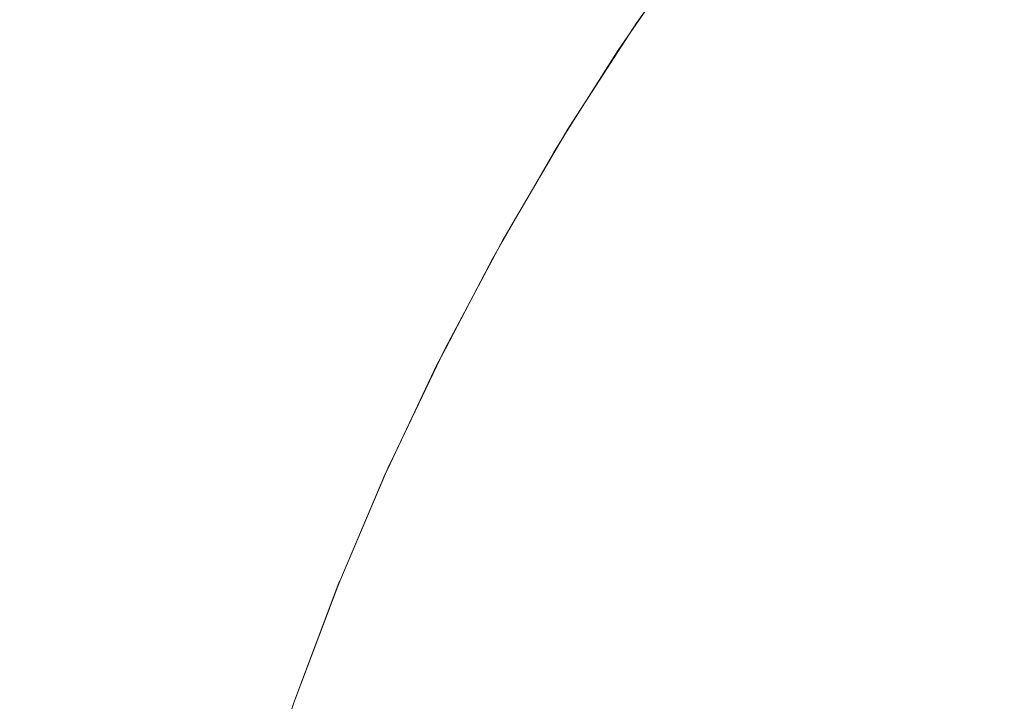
# Model space of a CAD drawing. Header units: centimetres. Extents: x -26 to 27.3, y -25.9 to -24.1.
# Tile 165 of 224: x 9.3791 to 9.4119, y -24.1266 to -24.1038. Entities that reach past the tile are written whole.
import ezdxf

# ---------------------------------------------------------------- set-up
doc = ezdxf.new("R2010")
doc.units = ezdxf.units.CM
doc.header["$LTSCALE"] = 2.54
doc.layers.add('Lucido design-1', color=7, linetype='Continuous')

# ---------------------------------------------------------------- blocks, each defined once
blk = doc.blocks.new('Gruppo-7-1')
at = {"color": 7, "linetype": 'Continuous', "lineweight": 9}
for points, invisible_edges in [([(9.399733, -24.103797, 1181.722727), (9.402118, -24.100425, 1181.722727), (9.402195, -24.100481, 1181.718367), (9.399746, -24.103944, 1181.718367)], 14), ([(9.402118, -24.100425, 1181.722727), (9.399733, -24.103797, 1181.722727), (9.399745, -24.103806, 1181.922727)], 10), ([(9.402118, -24.100425, 1181.722727), (9.399745, -24.103806, 1181.922727), (9.401354, -24.101472, 1181.922727)], 9), ([(9.399746, -24.103944, 1181.718367), (9.402195, -24.100481, 1181.718367), (9.402409, -24.100639, 1181.714235), (9.399966, -24.104093, 1181.714235)], 15), ([(9.399966, -24.104093, 1181.714235), (9.402409, -24.100639, 1181.714235), (9.40276, -24.100899, 1181.71012), (9.400328, -24.104337, 1181.71012)], 15), ([(9.406529, -24.103687, 1181.690062), (9.408982, -24.100512, 1181.690062), (9.41009, -24.101407, 1181.6862), (9.407674, -24.104534, 1181.6862)], 15), ([(9.400328, -24.104337, 1181.71012), (9.40276, -24.100899, 1181.71012), (9.403247, -24.101259, 1181.706031), (9.40083, -24.104677, 1181.706031)], 15), ([(9.40083, -24.104677, 1181.706031), (9.403247, -24.101259, 1181.706031), (9.403869, -24.101719, 1181.701974), (9.401471, -24.10511, 1181.701974)], 15), ([(9.407674, -24.104534, 1181.6862), (9.41009, -24.101407, 1181.6862), (9.41132, -24.1024, 1181.682403), (9.408945, -24.105473, 1181.682403)], 15), ([(9.378062, -24.101472, 1181.993391), (9.380975, -24.101472, 1181.989272), (9.379066, -24.104814, 1181.987982), (9.37621, -24.104814, 1181.992021)], 15), ([(9.380975, -24.101472, 1181.989272), (9.38371, -24.101472, 1181.985034), (9.381749, -24.104814, 1181.983826), (9.379066, -24.104814, 1181.987982)], 15), ([(9.38371, -24.101472, 1181.985034), (9.386263, -24.101472, 1181.980683), (9.384252, -24.104814, 1181.979559), (9.381749, -24.104814, 1181.983826)], 15), ([(9.386263, -24.101472, 1181.980683), (9.38863, -24.101472, 1181.976227), (9.386573, -24.104814, 1181.97519), (9.384252, -24.104814, 1181.979559)], 15), ([(9.38863, -24.101472, 1181.976227), (9.390805, -24.101472, 1181.971676), (9.388705, -24.104814, 1181.970727), (9.386573, -24.104814, 1181.97519)], 15), ([(9.390805, -24.101472, 1181.971676), (9.392784, -24.101472, 1181.967036), (9.390647, -24.104814, 1181.966177), (9.388705, -24.104814, 1181.970727)], 15), ([(9.392784, -24.101472, 1181.967036), (9.394566, -24.101472, 1181.962316), (9.392394, -24.104814, 1181.961549), (9.390647, -24.104814, 1181.966177)], 15), ([(9.394566, -24.101472, 1181.962316), (9.396145, -24.101472, 1181.957525), (9.393942, -24.104814, 1181.95685), (9.392394, -24.104814, 1181.961549)], 15), ([(9.396145, -24.101472, 1181.957525), (9.397519, -24.101472, 1181.952671), (9.39529, -24.104814, 1181.952091), (9.393942, -24.104814, 1181.95685)], 15), ([(9.397519, -24.101472, 1181.952671), (9.398687, -24.101472, 1181.947763), (9.396435, -24.104814, 1181.947278), (9.39529, -24.104814, 1181.952091)], 15), ([(9.398687, -24.101472, 1181.947763), (9.399644, -24.101472, 1181.94281), (9.397374, -24.104814, 1181.942421), (9.396435, -24.104814, 1181.947278)], 15), ([(9.399644, -24.101472, 1181.94281), (9.400391, -24.101472, 1181.937821), (9.398106, -24.104814, 1181.937529), (9.397374, -24.104814, 1181.942421)], 15), ([(9.400391, -24.101472, 1181.937821), (9.400926, -24.101472, 1181.932805), (9.39863, -24.104814, 1181.93261), (9.398106, -24.104814, 1181.937529)], 15), ([(9.400926, -24.101472, 1181.932805), (9.401247, -24.101472, 1181.927771), (9.398945, -24.104814, 1181.927673), (9.39863, -24.104814, 1181.93261)], 15), ([(9.398945, -24.104814, 1181.927673), (9.401247, -24.101472, 1181.927771), (9.401354, -24.101472, 1181.922727), (9.399745, -24.103806, 1181.922727)], 11), ([(9.401471, -24.10511, 1181.701974), (9.403869, -24.101719, 1181.701974), (9.404624, -24.102278, 1181.697955), (9.402249, -24.105636, 1181.697955)], 15), ([(9.402249, -24.105636, 1181.697955), (9.404624, -24.102278, 1181.697955), (9.405511, -24.102934, 1181.693983), (9.403164, -24.106254, 1181.693983)], 15), ([(9.408945, -24.105473, 1181.682403), (9.41132, -24.1024, 1181.682403), (9.412669, -24.103489, 1181.678678), (9.410339, -24.106504, 1181.678678)], 15), ([(9.403164, -24.106254, 1181.693983), (9.405511, -24.102934, 1181.693983), (9.406529, -24.103687, 1181.690062), (9.404212, -24.106962, 1181.690062)], 15), ([(9.404212, -24.106962, 1181.690062), (9.406529, -24.103687, 1181.690062), (9.407674, -24.104534, 1181.6862), (9.405392, -24.10776, 1181.6862)], 15), ([(9.410339, -24.106504, 1181.678678), (9.412669, -24.103489, 1181.678678), (9.414135, -24.104672, 1181.67503), (9.411853, -24.107624, 1181.67503)], 15), ([(-25.917482, -24.103796, 1182.405514), (-25.917482, -24.106169, 1182.407049), (27.182518, -24.106169, 1182.407049), (27.182518, -24.103796, 1182.405514)], 10), ([(9.397427, -24.107361, 1181.722727), (9.399667, -24.103891, 1181.722727), (9.399746, -24.103944, 1181.718367), (9.397446, -24.107507, 1181.718367)], 14), ([(9.399667, -24.103891, 1181.722727), (9.397427, -24.107361, 1181.722727), (9.397439, -24.107368, 1181.922727)], 10), ([(9.399667, -24.103891, 1181.722727), (9.397439, -24.107368, 1181.922727), (9.39905, -24.104814, 1181.922727)], 9), ([(9.397446, -24.107507, 1181.718367), (9.399746, -24.103944, 1181.718367), (9.399966, -24.104093, 1181.714235), (9.397673, -24.107647, 1181.714235)], 15), ([(9.399745, -24.103806, 1181.922727), (9.39905, -24.104814, 1181.922727), (9.398945, -24.104814, 1181.927673)], 10), ([(9.39905, -24.104814, 1181.922727), (9.399745, -24.103806, 1181.922727), (9.399733, -24.103797, 1181.722727), (9.399667, -24.103891, 1181.722727)], 10), ([(9.399746, -24.103944, 1181.718367), (9.399667, -24.103891, 1181.722727), (9.399733, -24.103797, 1181.722727)], 9), ([(9.397673, -24.107647, 1181.714235), (9.399966, -24.104093, 1181.714235), (9.400328, -24.104337, 1181.71012), (9.398044, -24.107876, 1181.71012)], 15), ([(9.398044, -24.107876, 1181.71012), (9.400328, -24.104337, 1181.71012), (9.40083, -24.104677, 1181.706031), (9.39856, -24.108193, 1181.706031)], 15), ([(9.39856, -24.108193, 1181.706031), (9.40083, -24.104677, 1181.706031), (9.401471, -24.10511, 1181.701974), (9.399219, -24.108599, 1181.701974)], 15), ([(9.405392, -24.10776, 1181.6862), (9.407674, -24.104534, 1181.6862), (9.408945, -24.105473, 1181.682403), (9.406701, -24.108645, 1181.682403)], 15), ([(9.411853, -24.107624, 1181.67503), (9.414135, -24.104672, 1181.67503), (9.415714, -24.105948, 1181.671466), (9.413485, -24.108832, 1181.671466)], 15), ([(9.379066, -24.104814, 1181.987982), (9.381749, -24.104814, 1181.983826), (9.379906, -24.108243, 1181.982691), (9.377273, -24.108243, 1181.98677)], 15), ([(9.381749, -24.104814, 1181.983826), (9.384252, -24.104814, 1181.979559), (9.382363, -24.108243, 1181.978504), (9.379906, -24.108243, 1181.982691)], 15), ([(9.384252, -24.104814, 1181.979559), (9.386573, -24.104814, 1181.97519), (9.38464, -24.108243, 1181.974216), (9.382363, -24.108243, 1181.978504)], 15), ([(9.386573, -24.104814, 1181.97519), (9.388705, -24.104814, 1181.970727), (9.386733, -24.108243, 1181.969835), (9.38464, -24.108243, 1181.974216)], 15), ([(9.388705, -24.104814, 1181.970727), (9.390647, -24.104814, 1181.966177), (9.388639, -24.108243, 1181.96537), (9.386733, -24.108243, 1181.969835)], 15), ([(9.390647, -24.104814, 1181.966177), (9.392394, -24.104814, 1181.961549), (9.390353, -24.108243, 1181.960828), (9.388639, -24.108243, 1181.96537)], 15), ([(9.392394, -24.104814, 1181.961549), (9.393942, -24.104814, 1181.95685), (9.391873, -24.108243, 1181.956217), (9.390353, -24.108243, 1181.960828)], 15), ([(9.393942, -24.104814, 1181.95685), (9.39529, -24.104814, 1181.952091), (9.393196, -24.108243, 1181.951545), (9.391873, -24.108243, 1181.956217)], 15), ([(9.39529, -24.104814, 1181.952091), (9.396435, -24.104814, 1181.947278), (9.394319, -24.108243, 1181.946822), (9.393196, -24.108243, 1181.951545)], 15), ([(9.396435, -24.104814, 1181.947278), (9.397374, -24.104814, 1181.942421), (9.395241, -24.108243, 1181.942055), (9.394319, -24.108243, 1181.946822)], 15), ([(9.397374, -24.104814, 1181.942421), (9.398106, -24.104814, 1181.937529), (9.39596, -24.108243, 1181.937254), (9.395241, -24.108243, 1181.942055)], 15), ([(9.398106, -24.104814, 1181.937529), (9.39863, -24.104814, 1181.93261), (9.396474, -24.108243, 1181.932426), (9.39596, -24.108243, 1181.937254)], 15), ([(9.39863, -24.104814, 1181.93261), (9.398945, -24.104814, 1181.927673), (9.396783, -24.108243, 1181.927581), (9.396474, -24.108243, 1181.932426)], 15), ([(9.396783, -24.108243, 1181.927581), (9.398945, -24.104814, 1181.927673), (9.39905, -24.104814, 1181.922727), (9.397439, -24.107368, 1181.922727)], 11), ([(9.399219, -24.108599, 1181.701974), (9.401471, -24.10511, 1181.701974), (9.402249, -24.105636, 1181.697955), (9.400019, -24.109091, 1181.697955)], 15), ([(9.400019, -24.109091, 1181.697955), (9.402249, -24.105636, 1181.697955), (9.403164, -24.106254, 1181.693983), (9.400959, -24.10967, 1181.693983)], 15), ([(9.406701, -24.108645, 1181.682403), (9.408945, -24.105473, 1181.682403), (9.410339, -24.106504, 1181.678678), (9.408138, -24.109616, 1181.678678)], 15), ([(27.182518, -24.107359, 1182.40782), (27.182518, -24.106169, 1182.407049), (-25.917482, -24.106169, 1182.407049), (-25.917482, -24.107359, 1182.40782)], 10), ([(9.400959, -24.10967, 1181.693983), (9.403164, -24.106254, 1181.693983), (9.404212, -24.106962, 1181.690062), (9.402036, -24.110333, 1181.690062)], 15), ([(9.408138, -24.109616, 1181.678678), (9.410339, -24.106504, 1181.678678), (9.411853, -24.107624, 1181.67503), (9.409698, -24.110671, 1181.67503)], 15), ([(9.402036, -24.110333, 1181.690062), (9.404212, -24.106962, 1181.690062), (9.405392, -24.10776, 1181.6862), (9.403249, -24.11108, 1181.6862)], 15), ([(-25.917482, -24.107359, 1182.40782), (-25.917482, -24.109898, 1182.409313), (27.182518, -24.109898, 1182.409313), (27.182518, -24.107359, 1182.40782)], 10), ([(9.395273, -24.111023, 1181.722727), (9.397365, -24.107457, 1181.722727), (9.397446, -24.107507, 1181.718367), (9.3953, -24.111165, 1181.718367)], 14), ([(9.397365, -24.107457, 1181.722727), (9.395273, -24.111023, 1181.722727), (9.395282, -24.111029, 1181.922727)], 10), ([(9.397365, -24.107457, 1181.722727), (9.395282, -24.111029, 1181.922727), (9.396886, -24.108243, 1181.922727)], 9), ([(9.3953, -24.111165, 1181.718367), (9.397446, -24.107507, 1181.718367), (9.397673, -24.107647, 1181.714235), (9.395532, -24.111295, 1181.714235)], 15), ([(9.395532, -24.111295, 1181.714235), (9.397673, -24.107647, 1181.714235), (9.398044, -24.107876, 1181.71012), (9.395913, -24.111508, 1181.71012)], 15), ([(9.397439, -24.107368, 1181.922727), (9.396886, -24.108243, 1181.922727), (9.396783, -24.108243, 1181.927581)], 10), ([(9.396886, -24.108243, 1181.922727), (9.397439, -24.107368, 1181.922727), (9.397427, -24.107361, 1181.722727), (9.397365, -24.107457, 1181.722727)], 10), ([(9.397446, -24.107507, 1181.718367), (9.397365, -24.107457, 1181.722727), (9.397427, -24.107361, 1181.722727)], 9), ([(9.409698, -24.110671, 1181.67503), (9.411853, -24.107624, 1181.67503), (9.413485, -24.108832, 1181.671466), (9.41138, -24.111807, 1181.671466)], 15), ([(9.395913, -24.111508, 1181.71012), (9.398044, -24.107876, 1181.71012), (9.39856, -24.108193, 1181.706031), (9.396442, -24.111803, 1181.706031)], 15), ([(9.403249, -24.11108, 1181.6862), (9.405392, -24.10776, 1181.6862), (9.406701, -24.108645, 1181.682403), (9.404595, -24.111909, 1181.682403)], 15), ([(9.377273, -24.108243, 1181.98677), (9.379906, -24.108243, 1181.982691), (9.378184, -24.111754, 1181.981631), (9.375598, -24.111754, 1181.985638)], 15), ([(9.379906, -24.108243, 1181.982691), (9.382363, -24.108243, 1181.978504), (9.380598, -24.111754, 1181.977518), (9.378184, -24.111754, 1181.981631)], 15), ([(9.382363, -24.108243, 1181.978504), (9.38464, -24.108243, 1181.974216), (9.382835, -24.111754, 1181.973306), (9.380598, -24.111754, 1181.977518)], 15), ([(9.38464, -24.108243, 1181.974216), (9.386733, -24.108243, 1181.969835), (9.384891, -24.111754, 1181.969003), (9.382835, -24.111754, 1181.973306)], 15), ([(9.386733, -24.108243, 1181.969835), (9.388639, -24.108243, 1181.96537), (9.386763, -24.111754, 1181.964616), (9.384891, -24.111754, 1181.969003)], 15), ([(9.388639, -24.108243, 1181.96537), (9.390353, -24.108243, 1181.960828), (9.388447, -24.111754, 1181.960154), (9.386763, -24.111754, 1181.964616)], 15), ([(9.390353, -24.108243, 1181.960828), (9.391873, -24.108243, 1181.956217), (9.38994, -24.111754, 1181.955625), (9.388447, -24.111754, 1181.960154)], 15), ([(9.391873, -24.108243, 1181.956217), (9.393196, -24.108243, 1181.951545), (9.391239, -24.111754, 1181.951036), (9.38994, -24.111754, 1181.955625)], 15), ([(9.393196, -24.108243, 1181.951545), (9.394319, -24.108243, 1181.946822), (9.392343, -24.111754, 1181.946396), (9.391239, -24.111754, 1181.951036)], 15), ([(9.394319, -24.108243, 1181.946822), (9.395241, -24.108243, 1181.942055), (9.393249, -24.111754, 1181.941714), (9.392343, -24.111754, 1181.946396)], 15), ([(9.395241, -24.108243, 1181.942055), (9.39596, -24.108243, 1181.937254), (9.393955, -24.111754, 1181.936997), (9.393249, -24.111754, 1181.941714)], 15), ([(9.39596, -24.108243, 1181.937254), (9.396474, -24.108243, 1181.932426), (9.39446, -24.111754, 1181.932255), (9.393955, -24.111754, 1181.936997)], 15), ([(9.396474, -24.108243, 1181.932426), (9.396783, -24.108243, 1181.927581), (9.394763, -24.111754, 1181.927495), (9.39446, -24.111754, 1181.932255)], 15), ([(9.394763, -24.111754, 1181.927495), (9.396783, -24.108243, 1181.927581), (9.396886, -24.108243, 1181.922727), (9.395282, -24.111029, 1181.922727)], 11), ([(9.396442, -24.111803, 1181.706031), (9.39856, -24.108193, 1181.706031), (9.399219, -24.108599, 1181.701974), (9.397117, -24.11218, 1181.701974)], 15), ([(9.397117, -24.11218, 1181.701974), (9.399219, -24.108599, 1181.701974), (9.400019, -24.109091, 1181.697955), (9.397938, -24.112639, 1181.697955)], 15), ([(9.404595, -24.111909, 1181.682403), (9.406701, -24.108645, 1181.682403), (9.408138, -24.109616, 1181.678678), (9.406071, -24.112818, 1181.678678)], 15), ([(9.41138, -24.111807, 1181.671466), (9.413485, -24.108832, 1181.671466), (9.415232, -24.110123, 1181.667991), (9.41318, -24.113024, 1181.667991)], 15), ([(9.397938, -24.112639, 1181.697955), (9.400019, -24.109091, 1181.697955), (9.400959, -24.10967, 1181.693983), (9.398901, -24.113177, 1181.693983)], 15), ([(9.406071, -24.112818, 1181.678678), (9.408138, -24.109616, 1181.678678), (9.409698, -24.110671, 1181.67503), (9.407675, -24.113806, 1181.67503)], 15), ([(27.182518, -24.111022, 1182.409974), (27.182518, -24.109898, 1182.409313), (-25.917482, -24.109898, 1182.409313), (-25.917482, -24.111022, 1182.409974)], 10), ([(9.398901, -24.113177, 1181.693983), (9.400959, -24.10967, 1181.693983), (9.402036, -24.110333, 1181.690062), (9.400005, -24.113794, 1181.690062)], 15), ([(9.400005, -24.113794, 1181.690062), (9.402036, -24.110333, 1181.690062), (9.403249, -24.11108, 1181.6862), (9.401249, -24.114488, 1181.6862)], 15), ([(9.407675, -24.113806, 1181.67503), (9.409698, -24.110671, 1181.67503), (9.41138, -24.111807, 1181.671466), (9.409404, -24.11487, 1181.671466)], 15), ([(-25.917482, -24.111022, 1182.409974), (-25.917482, -24.113722, 1182.411412), (27.182518, -24.113722, 1182.411412), (27.182518, -24.111022, 1182.409974)], 10), ([(9.395217, -24.111119, 1181.722727), (9.393273, -24.114778, 1181.722727), (9.39328, -24.114782, 1181.922727)], 10), ([(9.393273, -24.114778, 1181.722727), (9.395217, -24.111119, 1181.722727), (9.3953, -24.111165, 1181.718367), (9.39331, -24.11491, 1181.718367)], 14), ([(9.395217, -24.111119, 1181.722727), (9.39328, -24.114782, 1181.922727), (9.394865, -24.111754, 1181.922727)], 9), ([(9.39331, -24.11491, 1181.718367), (9.3953, -24.111165, 1181.718367), (9.395532, -24.111295, 1181.714235), (9.393548, -24.11503, 1181.714235)], 15), ([(9.393548, -24.11503, 1181.714235), (9.395532, -24.111295, 1181.714235), (9.395913, -24.111508, 1181.71012), (9.393938, -24.115227, 1181.71012)], 15), ([(9.395282, -24.111029, 1181.922727), (9.394865, -24.111754, 1181.922727), (9.394763, -24.111754, 1181.927495)], 10), ([(9.394865, -24.111754, 1181.922727), (9.395282, -24.111029, 1181.922727), (9.395273, -24.111023, 1181.722727), (9.395217, -24.111119, 1181.722727)], 10), ([(9.3953, -24.111165, 1181.718367), (9.395217, -24.111119, 1181.722727), (9.395273, -24.111023, 1181.722727)], 9), ([(9.401249, -24.114488, 1181.6862), (9.403249, -24.11108, 1181.6862), (9.404595, -24.111909, 1181.682403), (9.402629, -24.115259, 1181.682403)], 15), ([(9.393938, -24.115227, 1181.71012), (9.395913, -24.111508, 1181.71012), (9.396442, -24.111803, 1181.706031), (9.394479, -24.1155, 1181.706031)], 15), ([(9.378184, -24.111754, 1181.981631), (9.380598, -24.111754, 1181.977518), (9.378961, -24.11534, 1181.976603), (9.376587, -24.11534, 1181.980648)], 15), ([(9.380598, -24.111754, 1181.977518), (9.382835, -24.111754, 1181.973306), (9.38116, -24.11534, 1181.972462), (9.378961, -24.11534, 1181.976603)], 15), ([(9.382835, -24.111754, 1181.973306), (9.384891, -24.111754, 1181.969003), (9.383182, -24.11534, 1181.96823), (9.38116, -24.11534, 1181.972462)], 15), ([(9.384891, -24.111754, 1181.969003), (9.386763, -24.111754, 1181.964616), (9.385023, -24.11534, 1181.963917), (9.383182, -24.11534, 1181.96823)], 15), ([(9.386763, -24.111754, 1181.964616), (9.388447, -24.111754, 1181.960154), (9.386679, -24.11534, 1181.959529), (9.385023, -24.11534, 1181.963917)], 15), ([(9.388447, -24.111754, 1181.960154), (9.38994, -24.111754, 1181.955625), (9.388147, -24.11534, 1181.955076), (9.386679, -24.11534, 1181.959529)], 15), ([(9.38994, -24.111754, 1181.955625), (9.391239, -24.111754, 1181.951036), (9.389424, -24.11534, 1181.950563), (9.388147, -24.11534, 1181.955076)], 15), ([(9.391239, -24.111754, 1181.951036), (9.392343, -24.111754, 1181.946396), (9.390509, -24.11534, 1181.946001), (9.389424, -24.11534, 1181.950563)], 15), ([(9.392343, -24.111754, 1181.946396), (9.393249, -24.111754, 1181.941714), (9.3914, -24.11534, 1181.941397), (9.390509, -24.11534, 1181.946001)], 15), ([(9.393249, -24.111754, 1181.941714), (9.393955, -24.111754, 1181.936997), (9.392094, -24.11534, 1181.936759), (9.3914, -24.11534, 1181.941397)], 15), ([(9.393955, -24.111754, 1181.936997), (9.39446, -24.111754, 1181.932255), (9.392591, -24.11534, 1181.932096), (9.392094, -24.11534, 1181.936759)], 15), ([(9.39446, -24.111754, 1181.932255), (9.394763, -24.111754, 1181.927495), (9.392889, -24.11534, 1181.927416), (9.392591, -24.11534, 1181.932096)], 15), ([(9.392889, -24.11534, 1181.927416), (9.394763, -24.111754, 1181.927495), (9.394865, -24.111754, 1181.922727), (9.39328, -24.114782, 1181.922727)], 11), ([(9.394479, -24.1155, 1181.706031), (9.396442, -24.111803, 1181.706031), (9.397117, -24.11218, 1181.701974), (9.395169, -24.115848, 1181.701974)], 15), ([(9.402629, -24.115259, 1181.682403), (9.404595, -24.111909, 1181.682403), (9.406071, -24.112818, 1181.678678), (9.404142, -24.116105, 1181.678678)], 15), ([(9.409404, -24.11487, 1181.671466), (9.41138, -24.111807, 1181.671466), (9.41318, -24.113024, 1181.667991), (9.411254, -24.116009, 1181.667991)], 15), ([(9.395169, -24.115848, 1181.701974), (9.397117, -24.11218, 1181.701974), (9.397938, -24.112639, 1181.697955), (9.396008, -24.116271, 1181.697955)], 15), ([(9.396008, -24.116271, 1181.697955), (9.397938, -24.112639, 1181.697955), (9.398901, -24.113177, 1181.693983), (9.396994, -24.116768, 1181.693983)], 15), ([(9.404142, -24.116105, 1181.678678), (9.406071, -24.112818, 1181.678678), (9.407675, -24.113806, 1181.67503), (9.405787, -24.117023, 1181.67503)], 15), ([(9.396994, -24.116768, 1181.693983), (9.398901, -24.113177, 1181.693983), (9.400005, -24.113794, 1181.690062), (9.398124, -24.117337, 1181.690062)], 15), ([(9.411254, -24.116009, 1181.667991), (9.41318, -24.113024, 1181.667991), (9.415095, -24.114318, 1181.664611), (9.413221, -24.11722, 1181.664611)], 15), ([(27.182518, -24.114777, 1182.411974), (27.182518, -24.113722, 1182.411412), (-25.917482, -24.113722, 1182.411412), (-25.917482, -24.114777, 1182.411974)], 10), ([(9.398124, -24.117337, 1181.690062), (9.400005, -24.113794, 1181.690062), (9.401249, -24.114488, 1181.6862), (9.399395, -24.117978, 1181.6862)], 15), ([(9.405787, -24.117023, 1181.67503), (9.407675, -24.113806, 1181.67503), (9.409404, -24.11487, 1181.671466), (9.407559, -24.118013, 1181.671466)], 15), ([(9.399395, -24.117978, 1181.6862), (9.401249, -24.114488, 1181.6862), (9.402629, -24.115259, 1181.682403), (9.400807, -24.11869, 1181.682403)], 15), ([(-25.917482, -24.114777, 1182.411974), (-25.917482, -24.117634, 1182.413342), (27.182518, -24.117634, 1182.413342), (27.182518, -24.114777, 1182.411974)], 10), ([(9.391432, -24.11862, 1181.722727), (9.393225, -24.114868, 1181.722727), (9.39331, -24.11491, 1181.718367), (9.391482, -24.118737, 1181.718367)], 14), ([(9.393225, -24.114868, 1181.722727), (9.391432, -24.11862, 1181.722727), (9.391437, -24.118623, 1181.922727)], 10), ([(9.393225, -24.114868, 1181.722727), (9.391437, -24.118623, 1181.922727), (9.392989, -24.11534, 1181.922727)], 9), ([(9.39328, -24.114782, 1181.922727), (9.392989, -24.11534, 1181.922727), (9.392889, -24.11534, 1181.927416)], 10), ([(9.392989, -24.11534, 1181.922727), (9.39328, -24.114782, 1181.922727), (9.393273, -24.114778, 1181.722727), (9.393225, -24.114868, 1181.722727)], 10), ([(9.39331, -24.11491, 1181.718367), (9.393225, -24.114868, 1181.722727), (9.393273, -24.114778, 1181.722727)], 9), ([(9.407559, -24.118013, 1181.671466), (9.409404, -24.11487, 1181.671466), (9.411254, -24.116009, 1181.667991), (9.409456, -24.119073, 1181.667991)], 15), ([(9.391482, -24.118737, 1181.718367), (9.39331, -24.11491, 1181.718367), (9.393548, -24.11503, 1181.714235), (9.391724, -24.118847, 1181.714235)], 15), ([(9.391724, -24.118847, 1181.714235), (9.393548, -24.11503, 1181.714235), (9.393938, -24.115227, 1181.71012), (9.392122, -24.119026, 1181.71012)], 15), ([(9.392122, -24.119026, 1181.71012), (9.393938, -24.115227, 1181.71012), (9.394479, -24.1155, 1181.706031), (9.392674, -24.119276, 1181.706031)], 15), ([(9.378961, -24.11534, 1181.976603), (9.38116, -24.11534, 1181.972462), (9.379618, -24.118994, 1181.971684), (9.377453, -24.118994, 1181.975761)], 15), ([(9.38116, -24.11534, 1181.972462), (9.383182, -24.11534, 1181.96823), (9.381608, -24.118994, 1181.967519), (9.379618, -24.118994, 1181.971684)], 15), ([(9.383182, -24.11534, 1181.96823), (9.385023, -24.11534, 1181.963917), (9.38342, -24.118994, 1181.963273), (9.381608, -24.118994, 1181.967519)], 15), ([(9.385023, -24.11534, 1181.963917), (9.386679, -24.11534, 1181.959529), (9.38505, -24.118994, 1181.958954), (9.38342, -24.118994, 1181.963273)], 15), ([(9.386679, -24.11534, 1181.959529), (9.388147, -24.11534, 1181.955076), (9.386495, -24.118994, 1181.95457), (9.38505, -24.118994, 1181.958954)], 15), ([(9.388147, -24.11534, 1181.955076), (9.389424, -24.11534, 1181.950563), (9.387753, -24.118994, 1181.950128), (9.386495, -24.118994, 1181.95457)], 15), ([(9.389424, -24.11534, 1181.950563), (9.390509, -24.11534, 1181.946001), (9.388821, -24.118994, 1181.945637), (9.387753, -24.118994, 1181.950128)], 15), ([(9.390509, -24.11534, 1181.946001), (9.3914, -24.11534, 1181.941397), (9.389698, -24.118994, 1181.941105), (9.388821, -24.118994, 1181.945637)], 15), ([(9.3914, -24.11534, 1181.941397), (9.392094, -24.11534, 1181.936759), (9.390381, -24.118994, 1181.93654), (9.389698, -24.118994, 1181.941105)], 15), ([(9.392094, -24.11534, 1181.936759), (9.392591, -24.11534, 1181.932096), (9.39087, -24.118994, 1181.931949), (9.390381, -24.118994, 1181.93654)], 15), ([(9.392591, -24.11534, 1181.932096), (9.392889, -24.11534, 1181.927416), (9.391164, -24.118994, 1181.927342), (9.39087, -24.118994, 1181.931949)], 15), ([(9.391164, -24.118994, 1181.927342), (9.392889, -24.11534, 1181.927416), (9.392989, -24.11534, 1181.922727), (9.391437, -24.118623, 1181.922727)], 11), ([(9.392674, -24.119276, 1181.706031), (9.394479, -24.1155, 1181.706031), (9.395169, -24.115848, 1181.701974), (9.393379, -24.119595, 1181.701974)], 15), ([(9.400807, -24.11869, 1181.682403), (9.402629, -24.115259, 1181.682403), (9.404142, -24.116105, 1181.678678), (9.402355, -24.119471, 1181.678678)], 15), ([(9.393379, -24.119595, 1181.701974), (9.395169, -24.115848, 1181.701974), (9.396008, -24.116271, 1181.697955), (9.394235, -24.119982, 1181.697955)], 15), ([(9.402355, -24.119471, 1181.678678), (9.404142, -24.116105, 1181.678678), (9.405787, -24.117023, 1181.67503), (9.404037, -24.120319, 1181.67503)], 15), ([(9.409456, -24.119073, 1181.667991), (9.411254, -24.116009, 1181.667991), (9.413221, -24.11722, 1181.664611), (9.411473, -24.1202, 1181.664611)], 15), ([(9.394235, -24.119982, 1181.697955), (9.396008, -24.116271, 1181.697955), (9.396994, -24.116768, 1181.693983), (9.395241, -24.120436, 1181.693983)], 15), ([(9.395241, -24.120436, 1181.693983), (9.396994, -24.116768, 1181.693983), (9.398124, -24.117337, 1181.690062), (9.396394, -24.120957, 1181.690062)], 15), ([(9.404037, -24.120319, 1181.67503), (9.405787, -24.117023, 1181.67503), (9.407559, -24.118013, 1181.671466), (9.405849, -24.121233, 1181.671466)], 15), ([(9.396394, -24.120957, 1181.690062), (9.398124, -24.117337, 1181.690062), (9.399395, -24.117978, 1181.6862), (9.397692, -24.121544, 1181.6862)], 15), ([(9.411473, -24.1202, 1181.664611), (9.413221, -24.11722, 1181.664611), (9.415303, -24.118502, 1181.661332), (9.413607, -24.121392, 1181.661332)], 15), ([(27.182518, -24.11862, 1182.413815), (27.182518, -24.117634, 1182.413342), (-25.917482, -24.117634, 1182.413342), (-25.917482, -24.11862, 1182.413815)], 10), ([(9.397692, -24.121544, 1181.6862), (9.399395, -24.117978, 1181.6862), (9.400807, -24.11869, 1181.682403), (9.399132, -24.122195, 1181.682403)], 15), ([(9.405849, -24.121233, 1181.671466), (9.407559, -24.118013, 1181.671466), (9.409456, -24.119073, 1181.667991), (9.407789, -24.122211, 1181.667991)], 15), ([(-25.917482, -24.11862, 1182.413815), (-25.917482, -24.121626, 1182.4151), (27.182518, -24.121626, 1182.4151), (27.182518, -24.11862, 1182.413815)], 10), ([(9.389754, -24.122543, 1181.722727), (9.391395, -24.118698, 1181.722727), (9.391482, -24.118737, 1181.718367), (9.389817, -24.122638, 1181.718367)], 14), ([(9.391395, -24.118698, 1181.722727), (9.389754, -24.122543, 1181.722727), (9.389756, -24.122544, 1181.922727)], 10), ([(9.391395, -24.118698, 1181.722727), (9.389756, -24.122544, 1181.922727), (9.391262, -24.118994, 1181.922727)], 9), ([(9.389817, -24.122638, 1181.718367), (9.391482, -24.118737, 1181.718367), (9.391724, -24.118847, 1181.714235), (9.390064, -24.122737, 1181.714235)], 15), ([(9.390064, -24.122737, 1181.714235), (9.391724, -24.118847, 1181.714235), (9.392122, -24.119026, 1181.71012), (9.390469, -24.1229, 1181.71012)], 15), ([(9.391437, -24.118623, 1181.922727), (9.391262, -24.118994, 1181.922727), (9.391164, -24.118994, 1181.927342)], 10), ([(9.391262, -24.118994, 1181.922727), (9.391437, -24.118623, 1181.922727), (9.391432, -24.11862, 1181.722727), (9.391395, -24.118698, 1181.722727)], 10), ([(9.391482, -24.118737, 1181.718367), (9.391395, -24.118698, 1181.722727), (9.391432, -24.11862, 1181.722727)], 9), ([(9.399132, -24.122195, 1181.682403), (9.400807, -24.11869, 1181.682403), (9.402355, -24.119471, 1181.678678), (9.400712, -24.122909, 1181.678678)], 15), ([(9.377453, -24.118994, 1181.975761), (9.379618, -24.118994, 1181.971684), (9.37821, -24.122711, 1181.970974), (9.376077, -24.122711, 1181.974992)], 15), ([(9.379618, -24.118994, 1181.971684), (9.381608, -24.118994, 1181.967519), (9.380172, -24.122711, 1181.96687), (9.37821, -24.122711, 1181.970974)], 15), ([(9.381608, -24.118994, 1181.967519), (9.38342, -24.118994, 1181.963273), (9.381957, -24.122711, 1181.962685), (9.380172, -24.122711, 1181.96687)], 15), ([(9.38342, -24.118994, 1181.963273), (9.38505, -24.118994, 1181.958954), (9.383564, -24.122711, 1181.958429), (9.381957, -24.122711, 1181.962685)], 15), ([(9.38505, -24.118994, 1181.958954), (9.386495, -24.118994, 1181.95457), (9.384988, -24.122711, 1181.954108), (9.383564, -24.122711, 1181.958429)], 15), ([(9.386495, -24.118994, 1181.95457), (9.387753, -24.118994, 1181.950128), (9.386227, -24.122711, 1181.949731), (9.384988, -24.122711, 1181.954108)], 15), ([(9.387753, -24.118994, 1181.950128), (9.388821, -24.118994, 1181.945637), (9.38728, -24.122711, 1181.945305), (9.386227, -24.122711, 1181.949731)], 15), ([(9.388821, -24.118994, 1181.945637), (9.389698, -24.118994, 1181.941105), (9.388144, -24.122711, 1181.940838), (9.38728, -24.122711, 1181.945305)], 15), ([(9.389698, -24.118994, 1181.941105), (9.390381, -24.118994, 1181.93654), (9.388817, -24.122711, 1181.936339), (9.388144, -24.122711, 1181.940838)], 15), ([(9.390381, -24.118994, 1181.93654), (9.39087, -24.118994, 1181.931949), (9.389299, -24.122711, 1181.931816), (9.388817, -24.122711, 1181.936339)], 15), ([(9.39087, -24.118994, 1181.931949), (9.391164, -24.118994, 1181.927342), (9.389589, -24.122711, 1181.927275), (9.389299, -24.122711, 1181.931816)], 15), ([(9.389589, -24.122711, 1181.927275), (9.391164, -24.118994, 1181.927342), (9.391262, -24.118994, 1181.922727), (9.389756, -24.122544, 1181.922727)], 11), ([(9.390469, -24.1229, 1181.71012), (9.392122, -24.119026, 1181.71012), (9.392674, -24.119276, 1181.706031), (9.391031, -24.123126, 1181.706031)], 15), ([(9.407789, -24.122211, 1181.667991), (9.409456, -24.119073, 1181.667991), (9.411473, -24.1202, 1181.664611), (9.409853, -24.123251, 1181.664611)], 15), ([(9.391031, -24.123126, 1181.706031), (9.392674, -24.119276, 1181.706031), (9.393379, -24.119595, 1181.701974), (9.391749, -24.123414, 1181.701974)], 15), ([(9.400712, -24.122909, 1181.678678), (9.402355, -24.119471, 1181.678678), (9.404037, -24.120319, 1181.67503), (9.402428, -24.123685, 1181.67503)], 15), ([(9.391749, -24.123414, 1181.701974), (9.393379, -24.119595, 1181.701974), (9.394235, -24.119982, 1181.697955), (9.392621, -24.123764, 1181.697955)], 15), ([(9.392621, -24.123764, 1181.697955), (9.394235, -24.119982, 1181.697955), (9.395241, -24.120436, 1181.693983), (9.393645, -24.124176, 1181.693983)], 15), ([(9.393645, -24.124176, 1181.693983), (9.395241, -24.120436, 1181.693983), (9.396394, -24.120957, 1181.690062), (9.394819, -24.124648, 1181.690062)], 15), ([(9.402428, -24.123685, 1181.67503), (9.404037, -24.120319, 1181.67503), (9.405849, -24.121233, 1181.671466), (9.404278, -24.124521, 1181.671466)], 15), ([(9.409853, -24.123251, 1181.664611), (9.411473, -24.1202, 1181.664611), (9.413607, -24.121392, 1181.661332), (9.412036, -24.124352, 1181.661332)], 15), ([(9.394819, -24.124648, 1181.690062), (9.396394, -24.120957, 1181.690062), (9.397692, -24.121544, 1181.6862), (9.396141, -24.125179, 1181.6862)], 15), ([(9.404278, -24.124521, 1181.671466), (9.405849, -24.121233, 1181.671466), (9.407789, -24.122211, 1181.667991), (9.406257, -24.125416, 1181.667991)], 15), ([(27.182518, -24.122542, 1182.415492), (27.182518, -24.121626, 1182.4151), (-25.917482, -24.121626, 1182.4151), (-25.917482, -24.122542, 1182.415492)], 10), ([(9.396141, -24.125179, 1181.6862), (9.397692, -24.121544, 1181.6862), (9.399132, -24.122195, 1181.682403), (9.397607, -24.125768, 1181.682403)], 15), ([(9.397607, -24.125768, 1181.682403), (9.399132, -24.122195, 1181.682403), (9.400712, -24.122909, 1181.678678), (9.399216, -24.126415, 1181.678678)], 15), ([(9.406257, -24.125416, 1181.667991), (9.407789, -24.122211, 1181.667991), (9.409853, -24.123251, 1181.664611), (9.408363, -24.126368, 1181.664611)], 15), ([(-25.917482, -24.122542, 1182.415492), (-25.917482, -24.125691, 1182.416682), (27.182518, -24.125691, 1182.416682), (27.182518, -24.122542, 1182.415492)], 10), ([(9.37821, -24.122711, 1181.970974), (9.380172, -24.122711, 1181.96687), (9.378875, -24.126485, 1181.966283), (9.376939, -24.126485, 1181.970333)], 15), ([(9.380172, -24.122711, 1181.96687), (9.381957, -24.122711, 1181.962685), (9.380636, -24.126485, 1181.962154), (9.378875, -24.126485, 1181.966283)], 15), ([(9.381957, -24.122711, 1181.962685), (9.383564, -24.122711, 1181.958429), (9.382221, -24.126485, 1181.957955), (9.380636, -24.126485, 1181.962154)], 15), ([(9.383564, -24.122711, 1181.958429), (9.384988, -24.122711, 1181.954108), (9.383627, -24.126485, 1181.953691), (9.382221, -24.126485, 1181.957955)], 15), ([(9.384988, -24.122711, 1181.954108), (9.386227, -24.122711, 1181.949731), (9.38485, -24.126485, 1181.949372), (9.383627, -24.126485, 1181.953691)], 15), ([(9.386227, -24.122711, 1181.949731), (9.38728, -24.122711, 1181.945305), (9.385888, -24.126485, 1181.945005), (9.38485, -24.126485, 1181.949372)], 15), ([(9.38728, -24.122711, 1181.945305), (9.388144, -24.122711, 1181.940838), (9.386741, -24.126485, 1181.940598), (9.385888, -24.126485, 1181.945005)], 15), ([(9.388144, -24.122711, 1181.940838), (9.388817, -24.122711, 1181.936339), (9.387405, -24.126485, 1181.936158), (9.386741, -24.126485, 1181.940598)], 15), ([(9.388817, -24.122711, 1181.936339), (9.389299, -24.122711, 1181.931816), (9.387881, -24.126485, 1181.931695), (9.387405, -24.126485, 1181.936158)], 15), ([(9.389299, -24.122711, 1181.931816), (9.389589, -24.122711, 1181.927275), (9.388167, -24.126485, 1181.927215), (9.387881, -24.126485, 1181.931695)], 15), ([(9.389589, -24.122711, 1181.927275), (9.389685, -24.122711, 1181.922727), (9.388262, -24.126485, 1181.922727), (9.388167, -24.126485, 1181.927215)], 13), ([(9.388244, -24.126539, 1181.722727), (9.389729, -24.122602, 1181.722727), (9.389817, -24.122638, 1181.718367), (9.38832, -24.126606, 1181.718367)], 14), ([(9.389729, -24.122602, 1181.722727), (9.388244, -24.126539, 1181.922727), (9.388262, -24.126485, 1181.922727), (9.389685, -24.122711, 1181.922727)], 9), ([(9.389729, -24.122602, 1181.722727), (9.388244, -24.126539, 1181.722727), (9.388244, -24.126539, 1181.922727)], 10), ([(9.38832, -24.126606, 1181.718367), (9.389817, -24.122638, 1181.718367), (9.390064, -24.122737, 1181.714235), (9.388571, -24.126694, 1181.714235)], 15), ([(9.388571, -24.126694, 1181.714235), (9.390064, -24.122737, 1181.714235), (9.390469, -24.1229, 1181.71012), (9.388982, -24.12684, 1181.71012)], 15), ([(9.389756, -24.122544, 1181.922727), (9.389685, -24.122711, 1181.922727), (9.389589, -24.122711, 1181.927275)], 10), ([(9.389685, -24.122711, 1181.922727), (9.389756, -24.122544, 1181.922727), (9.389754, -24.122543, 1181.722727), (9.389729, -24.122602, 1181.722727)], 10), ([(9.389817, -24.122638, 1181.718367), (9.389729, -24.122602, 1181.722727), (9.389754, -24.122543, 1181.722727)], 9), ([(9.388982, -24.12684, 1181.71012), (9.390469, -24.1229, 1181.71012), (9.391031, -24.123126, 1181.706031), (9.389554, -24.127042, 1181.706031)], 15), ([(9.389554, -24.127042, 1181.706031), (9.391031, -24.123126, 1181.706031), (9.391749, -24.123414, 1181.701974), (9.390283, -24.127299, 1181.701974)], 15), ([(9.399216, -24.126415, 1181.678678), (9.400712, -24.122909, 1181.678678), (9.402428, -24.123685, 1181.67503), (9.400964, -24.127117, 1181.67503)], 15), ([(9.390283, -24.127299, 1181.701974), (9.391749, -24.123414, 1181.701974), (9.392621, -24.123764, 1181.697955), (9.391169, -24.127612, 1181.697955)], 15), ([(9.408363, -24.126368, 1181.664611), (9.409853, -24.123251, 1181.664611), (9.412036, -24.124352, 1181.661332), (9.410591, -24.127375, 1181.661332)], 15), ([(9.391169, -24.127612, 1181.697955), (9.392621, -24.123764, 1181.697955), (9.393645, -24.124176, 1181.693983), (9.392209, -24.12798, 1181.693983)], 15), ([(9.400964, -24.127117, 1181.67503), (9.402428, -24.123685, 1181.67503), (9.404278, -24.124521, 1181.671466), (9.402847, -24.127874, 1181.671466)], 15), ([(9.392209, -24.12798, 1181.693983), (9.393645, -24.124176, 1181.693983), (9.394819, -24.124648, 1181.690062), (9.393402, -24.128401, 1181.690062)], 15), ([(9.410591, -24.127375, 1181.661332), (9.412036, -24.124352, 1181.661332), (9.414335, -24.125511, 1181.658157), (9.412937, -24.128435, 1181.658157)], 15), ([(9.393402, -24.128401, 1181.690062), (9.394819, -24.124648, 1181.690062), (9.396141, -24.125179, 1181.6862), (9.394745, -24.128876, 1181.6862)], 15), ([(9.402847, -24.127874, 1181.671466), (9.404278, -24.124521, 1181.671466), (9.406257, -24.125416, 1181.667991), (9.404863, -24.128684, 1181.667991)], 15), ([(9.394745, -24.128876, 1181.6862), (9.396141, -24.125179, 1181.6862), (9.397607, -24.125768, 1181.682403), (9.396236, -24.129403, 1181.682403)], 15), ([(9.404863, -24.128684, 1181.667991), (9.406257, -24.125416, 1181.667991), (9.408363, -24.126368, 1181.664611), (9.407007, -24.129545, 1181.664611)], 15), ([(27.182518, -24.126538, 1182.417002), (27.182518, -24.125691, 1182.416682), (-25.917482, -24.125691, 1182.416682), (-25.917482, -24.126538, 1182.417002)], 10), ([(9.396236, -24.129403, 1181.682403), (9.397607, -24.125768, 1181.682403), (9.399216, -24.126415, 1181.678678), (9.39787, -24.12998, 1181.678678)], 15), ([(9.407007, -24.129545, 1181.664611), (9.408363, -24.126368, 1181.664611), (9.410591, -24.127375, 1181.661332), (9.409276, -24.130457, 1181.661332)], 15), ([(-25.917482, -24.126538, 1182.417002), (-25.917482, -24.129822, 1182.418085), (27.182518, -24.129822, 1182.418085), (27.182518, -24.126538, 1182.417002)], 10), ([(9.378875, -24.126485, 1181.966283), (9.380636, -24.126485, 1181.962154), (9.379459, -24.130308, 1181.961681), (9.377719, -24.130308, 1181.965761)], 15), ([(9.380636, -24.126485, 1181.962154), (9.382221, -24.126485, 1181.957955), (9.381025, -24.130308, 1181.957532), (9.379459, -24.130308, 1181.961681)], 15), ([(9.382221, -24.126485, 1181.957955), (9.383627, -24.126485, 1181.953691), (9.382413, -24.130308, 1181.95332), (9.381025, -24.130308, 1181.957532)], 15), ([(9.383627, -24.126485, 1181.953691), (9.38485, -24.126485, 1181.949372), (9.383622, -24.130308, 1181.949053), (9.382413, -24.130308, 1181.95332)], 15), ([(9.38485, -24.126485, 1181.949372), (9.385888, -24.126485, 1181.945005), (9.384648, -24.130308, 1181.944738), (9.383622, -24.130308, 1181.949053)], 15), ([(9.385888, -24.126485, 1181.945005), (9.386741, -24.126485, 1181.940598), (9.38549, -24.130308, 1181.940383), (9.384648, -24.130308, 1181.944738)], 15), ([(9.386741, -24.126485, 1181.940598), (9.387405, -24.126485, 1181.936158), (9.386147, -24.130308, 1181.935997), (9.38549, -24.130308, 1181.940383)], 15), ([(9.387405, -24.126485, 1181.936158), (9.387881, -24.126485, 1181.931695), (9.386617, -24.130308, 1181.931587), (9.386147, -24.130308, 1181.935997)], 15), ([(9.387881, -24.126485, 1181.931695), (9.388167, -24.126485, 1181.927215), (9.386899, -24.130308, 1181.927161), (9.386617, -24.130308, 1181.931587)], 15), ([(9.388244, -24.126539, 1181.922727), (9.386993, -24.130308, 1181.922727), (9.386899, -24.130308, 1181.927161), (9.388167, -24.126485, 1181.927215)], 14), ([(9.386993, -24.130308, 1181.922727), (9.388244, -24.126539, 1181.922727), (9.388244, -24.126539, 1181.722727), (9.38823, -24.126574, 1181.722727)], 10), ([(9.388167, -24.126485, 1181.927215), (9.388262, -24.126485, 1181.922727), (9.388244, -24.126539, 1181.922727)], 9), ([(9.38832, -24.126606, 1181.718367), (9.38823, -24.126574, 1181.722727), (9.388244, -24.126539, 1181.722727)], 9), ([(9.39787, -24.12998, 1181.678678), (9.399216, -24.126415, 1181.678678), (9.400964, -24.127117, 1181.67503), (9.399646, -24.130608, 1181.67503)], 15)]:
    blk.add_3dface(points, dxfattribs=dict(at, invisible_edges=invisible_edges))

msp = doc.modelspace()

# ---------------------------------------------------------------- block references
at = {"layer": 'Lucido design-1', "color": 7}
msp.add_blockref('Gruppo-7-1', (0, 0), dxfattribs=at)

doc.saveas('drawing.dxf')
